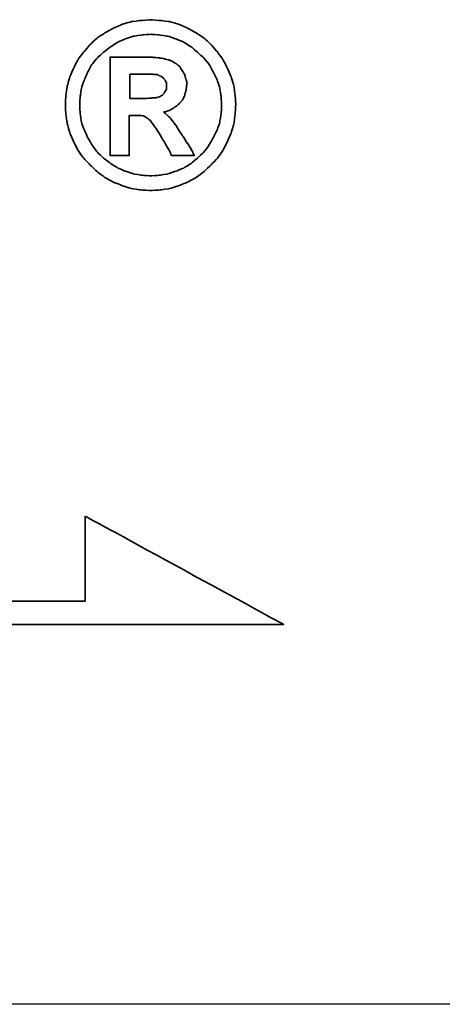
# Model space of a CAD drawing. Header units: millimetres. Extents: x -212 to 3135, y -1694 to 860.
# Tile 90 of 256: x 88.82 to 92.48, y -1387.62 to -1379.08. Entities that reach past the tile are written whole.
import ezdxf

# ---------------------------------------------------------------- set-up
doc = ezdxf.new("R2010")
doc.units = ezdxf.units.MM
doc.layers.add('2', color=7, linetype='CONTINUOUS', true_color=0xffffff)
doc.layers.add('DIM', color=4, linetype='CONTINUOUS')
doc.layers.add('layer 1', color=7, linetype='CONTINUOUS')

# ---------------------------------------------------------------- blocks, each defined once
blk = doc.blocks.new('TBI MOTION logo(完整正式版)')
at = {"layer": 'layer 1', "color": 22, "lineweight": 35}
for points, knots in [([(81.20634, 4.98624), (81.20634, 4.98624), (81.18649, 5.32862), (81.18649, 5.32862), (81.18649, 5.32862), (81.18649, 5.32862), (81.13886, 5.66206), (81.13886, 5.66206), (81.13886, 5.66206), (81.13886, 5.66206), (81.04359, 5.97764), (81.04359, 5.97764), (81.04359, 5.97764), (81.04359, 5.97764), (80.91061, 6.29124), (80.91061, 6.29124), (80.91061, 6.29124), (80.91061, 6.29124), (80.75778, 6.58697), (80.75778, 6.58697), (80.75778, 6.58697), (80.75778, 6.58697), (80.5593, 6.85294), (80.5593, 6.85294), (80.5593, 6.85294), (80.5593, 6.85294), (80.33105, 7.1189), (80.33105, 7.1189), (80.33105, 7.1189), (80.33105, 7.1189), (80.09287, 7.33921), (80.09287, 7.33921), (80.09287, 7.33921), (80.09287, 7.33921), (79.815, 7.51982), (79.815, 7.51982), (79.815, 7.51982), (79.815, 7.51982), (79.51133, 7.69051), (79.51133, 7.69051), (79.51133, 7.69051), (79.51133, 7.69051), (79.19773, 7.8235), (79.19773, 7.8235), (79.19773, 7.8235), (79.19773, 7.8235), (78.88215, 7.91877), (78.88215, 7.91877), (78.88215, 7.91877), (78.88215, 7.91877), (78.54871, 7.95846), (78.54871, 7.95846), (78.54871, 7.95846), (78.54871, 7.95846), (78.21526, 7.98625), (78.21526, 7.98625), (78.21526, 7.98625), (78.21526, 7.98625), (77.87388, 7.95846), (77.87388, 7.95846), (77.87388, 7.95846), (77.87388, 7.95846), (77.54044, 7.91877), (77.54044, 7.91877), (77.54044, 7.91877), (77.54044, 7.91877), (77.22485, 7.8235), (77.22485, 7.8235), (77.22485, 7.8235), (77.22485, 7.8235), (76.91027, 7.69051), (76.91027, 7.69051), (76.91027, 7.69051), (76.91027, 7.69051), (76.6056, 7.51982), (76.6056, 7.51982), (76.6056, 7.51982), (76.6056, 7.51982), (76.32972, 7.33921), (76.32972, 7.33921), (76.32972, 7.33921), (76.32972, 7.33921), (76.09154, 7.1189), (76.09154, 7.1189), (76.09154, 7.1189), (76.09154, 7.1189), (75.86329, 6.85294), (75.86329, 6.85294), (75.86329, 6.85294), (75.86329, 6.85294), (75.66382, 6.58697), (75.66382, 6.58697), (75.66382, 6.58697), (75.66382, 6.58697), (75.51099, 6.29124), (75.51099, 6.29124), (75.51099, 6.29124), (75.51099, 6.29124), (75.37702, 5.97764), (75.37702, 5.97764), (75.37702, 5.97764), (75.37702, 5.97764), (75.28175, 5.66206), (75.28175, 5.66206), (75.28175, 5.66206), (75.28175, 5.66206), (75.23411, 5.32862), (75.23411, 5.32862), (75.23411, 5.32862), (75.23411, 5.32862), (75.21625, 4.98624), (75.21625, 4.98624), (75.21625, 4.98624), (75.21625, 4.98624), (75.23411, 4.6528), (75.23411, 4.6528), (75.23411, 4.6528), (75.23411, 4.6528), (75.28175, 4.32035), (75.28175, 4.32035), (75.28175, 4.32035), (75.28175, 4.32035), (75.37702, 3.99583), (75.37702, 3.99583), (75.37702, 3.99583), (75.37702, 3.99583), (75.51099, 3.68224), (75.51099, 3.68224), (75.51099, 3.68224), (75.51099, 3.68224), (75.66382, 3.38749), (75.66382, 3.38749), (75.66382, 3.38749), (75.66382, 3.38749), (75.86329, 3.10963), (75.86329, 3.10963), (75.86329, 3.10963), (75.86329, 3.10963), (76.09154, 2.87145), (76.09154, 2.87145), (76.09154, 2.87145), (76.09154, 2.87145), (76.32972, 2.6432), (76.32972, 2.6432), (76.32972, 2.6432), (76.32972, 2.6432), (76.6056, 2.43381), (76.6056, 2.43381), (76.6056, 2.43381), (76.6056, 2.43381), (76.91027, 2.27205), (76.91027, 2.27205), (76.91027, 2.27205), (76.91027, 2.27205), (77.22485, 2.13906), (77.22485, 2.13906), (77.22485, 2.13906), (77.22485, 2.13906), (77.54044, 2.0438), (77.54044, 2.0438), (77.54044, 2.0438), (77.54044, 2.0438), (77.87388, 1.99616), (77.87388, 1.99616), (77.87388, 1.99616), (77.87388, 1.99616), (78.21526, 1.97631), (78.21526, 1.97631), (78.21526, 1.97631), (78.21526, 1.97631), (78.54871, 1.99616), (78.54871, 1.99616), (78.54871, 1.99616), (78.54871, 1.99616), (78.88215, 2.0438), (78.88215, 2.0438), (78.88215, 2.0438), (78.88215, 2.0438), (79.19773, 2.13906), (79.19773, 2.13906), (79.19773, 2.13906), (79.19773, 2.13906), (79.51133, 2.27205), (79.51133, 2.27205), (79.51133, 2.27205), (79.51133, 2.27205), (79.815, 2.43381), (79.815, 2.43381), (79.815, 2.43381), (79.815, 2.43381), (80.09287, 2.6432), (80.09287, 2.6432), (80.09287, 2.6432), (80.09287, 2.6432), (80.33105, 2.87145), (80.33105, 2.87145), (80.33105, 2.87145), (80.33105, 2.87145), (80.5593, 3.10963), (80.5593, 3.10963), (80.5593, 3.10963), (80.5593, 3.10963), (80.75778, 3.38749), (80.75778, 3.38749), (80.75778, 3.38749), (80.75778, 3.38749), (80.91061, 3.68224), (80.91061, 3.68224), (80.91061, 3.68224), (80.91061, 3.68224), (81.04359, 3.99583), (81.04359, 3.99583), (81.04359, 3.99583), (81.04359, 3.99583), (81.13886, 4.32035), (81.13886, 4.32035), (81.13886, 4.32035), (81.13886, 4.32035), (81.18649, 4.6528), (81.18649, 4.6528), (81.18649, 4.6528), (81.18649, 4.6528), (81.20634, 4.98624), (81.20634, 4.98624)], [0, 0, 0, 0, 0.01785714, 0.01785714, 0.01785714, 0.01785715, 0.03571429, 0.03571429, 0.03571429, 0.0357143, 0.05357143, 0.05357143, 0.05357143, 0.05357144, 0.07142857, 0.07142857, 0.07142857, 0.07142858, 0.08928571, 0.08928571, 0.08928571, 0.08928572, 0.10714286, 0.10714286, 0.10714286, 0.10714287, 0.125, 0.125, 0.125, 0.12500001, 0.14285714, 0.14285714, 0.14285714, 0.14285715, 0.16071429, 0.16071429, 0.16071429, 0.1607143, 0.17857143, 0.17857143, 0.17857143, 0.17857144, 0.19642857, 0.19642857, 0.19642857, 0.19642858, 0.21428571, 0.21428571, 0.21428571, 0.21428572, 0.23214286, 0.23214286, 0.23214286, 0.23214287, 0.25, 0.25, 0.25, 0.25000001, 0.26785714, 0.26785714, 0.26785714, 0.26785715, 0.28571429, 0.28571429, 0.28571429, 0.2857143, 0.30357143, 0.30357143, 0.30357143, 0.30357144, 0.32142857, 0.32142857, 0.32142857, 0.32142858, 0.33928571, 0.33928571, 0.33928571, 0.33928572, 0.35714286, 0.35714286, 0.35714286, 0.35714287, 0.375, 0.375, 0.375, 0.37500001, 0.39285714, 0.39285714, 0.39285714, 0.39285715, 0.41071429, 0.41071429, 0.41071429, 0.4107143, 0.42857143, 0.42857143, 0.42857143, 0.42857144, 0.44642857, 0.44642857, 0.44642857, 0.44642858, 0.46428571, 0.46428571, 0.46428571, 0.46428572, 0.48214286, 0.48214286, 0.48214286, 0.48214287, 0.5, 0.5, 0.5, 0.50000001, 0.51785714, 0.51785714, 0.51785714, 0.51785715, 0.53571429, 0.53571429, 0.53571429, 0.5357143, 0.55357143, 0.55357143, 0.55357143, 0.55357144, 0.57142857, 0.57142857, 0.57142857, 0.57142858, 0.58928571, 0.58928571, 0.58928571, 0.58928572, 0.60714286, 0.60714286, 0.60714286, 0.60714287, 0.625, 0.625, 0.625, 0.62500001, 0.64285714, 0.64285714, 0.64285714, 0.64285715, 0.66071429, 0.66071429, 0.66071429, 0.6607143, 0.67857143, 0.67857143, 0.67857143, 0.67857144, 0.69642857, 0.69642857, 0.69642857, 0.69642858, 0.71428571, 0.71428571, 0.71428571, 0.71428572, 0.73214286, 0.73214286, 0.73214286, 0.73214287, 0.75, 0.75, 0.75, 0.75000001, 0.76785714, 0.76785714, 0.76785714, 0.76785715, 0.78571429, 0.78571429, 0.78571429, 0.7857143, 0.80357143, 0.80357143, 0.80357143, 0.80357144, 0.82142857, 0.82142857, 0.82142857, 0.82142858, 0.83928571, 0.83928571, 0.83928571, 0.83928572, 0.85714286, 0.85714286, 0.85714286, 0.85714287, 0.875, 0.875, 0.875, 0.87500001, 0.89285714, 0.89285714, 0.89285714, 0.89285715, 0.91071429, 0.91071429, 0.91071429, 0.9107143, 0.92857143, 0.92857143, 0.92857143, 0.92857144, 0.94642857, 0.94642857, 0.94642857, 0.94642858, 0.96428571, 0.96428571, 0.96428571, 0.96428572, 0.98214286, 0.98214286, 0.98214286, 0.98214287, 1, 1, 1, 1]), ([(80.71014, 4.98624), (80.71014, 4.98624), (80.69129, 5.29091), (80.69129, 5.29091), (80.69129, 5.29091), (80.69129, 5.29091), (80.64464, 5.57672), (80.64464, 5.57672), (80.64464, 5.57672), (80.64464, 5.57672), (80.54937, 5.87245), (80.54937, 5.87245), (80.54937, 5.87245), (80.54937, 5.87245), (80.41639, 6.14833), (80.41639, 6.14833), (80.41639, 6.14833), (80.41639, 6.14833), (80.27349, 6.41429), (80.27349, 6.41429), (80.27349, 6.41429), (80.27349, 6.41429), (80.08295, 6.64255), (80.08295, 6.64255), (80.08295, 6.64255), (80.08295, 6.64255), (79.86264, 6.84301), (79.86264, 6.84301), (79.86264, 6.84301), (79.86264, 6.84301), (79.63439, 7.03355), (79.63439, 7.03355), (79.63439, 7.03355), (79.63439, 7.03355), (79.37835, 7.1963), (79.37835, 7.1963), (79.37835, 7.1963), (79.37835, 7.1963), (79.10246, 7.30944), (79.10246, 7.30944), (79.10246, 7.30944), (79.10246, 7.30944), (78.81665, 7.40471), (78.81665, 7.40471), (78.81665, 7.40471), (78.81665, 7.40471), (78.511, 7.45234), (78.511, 7.45234), (78.511, 7.45234), (78.511, 7.45234), (78.21526, 7.47219), (78.21526, 7.47219), (78.21526, 7.47219), (78.21526, 7.47219), (77.9106, 7.45234), (77.9106, 7.45234), (77.9106, 7.45234), (77.9106, 7.45234), (77.61685, 7.40471), (77.61685, 7.40471), (77.61685, 7.40471), (77.61685, 7.40471), (77.32012, 7.30944), (77.32012, 7.30944), (77.32012, 7.30944), (77.32012, 7.30944), (77.06309, 7.1963), (77.06309, 7.1963), (77.06309, 7.1963), (77.06309, 7.1963), (76.80606, 7.03355), (76.80606, 7.03355), (76.80606, 7.03355), (76.80606, 7.03355), (76.55797, 6.84301), (76.55797, 6.84301), (76.55797, 6.84301), (76.55797, 6.84301), (76.34063, 6.64255), (76.34063, 6.64255), (76.34063, 6.64255), (76.34063, 6.64255), (76.1491, 6.41429), (76.1491, 6.41429), (76.1491, 6.41429), (76.1491, 6.41429), (76.0062, 6.14833), (76.0062, 6.14833), (76.0062, 6.14833), (76.0062, 6.14833), (75.88314, 5.87245), (75.88314, 5.87245), (75.88314, 5.87245), (75.88314, 5.87245), (75.77794, 5.57672), (75.77794, 5.57672), (75.77794, 5.57672), (75.77794, 5.57672), (75.73924, 5.29091), (75.73924, 5.29091), (75.73924, 5.29091), (75.73924, 5.29091), (75.72039, 4.98624), (75.72039, 4.98624), (75.72039, 4.98624), (75.72039, 4.98624), (75.73924, 4.67165), (75.73924, 4.67165), (75.73924, 4.67165), (75.73924, 4.67165), (75.77794, 4.37791), (75.77794, 4.37791), (75.77794, 4.37791), (75.77794, 4.37791), (75.88314, 4.10102), (75.88314, 4.10102), (75.88314, 4.10102), (75.88314, 4.10102), (76.0062, 3.83407), (76.0062, 3.83407), (76.0062, 3.83407), (76.0062, 3.83407), (76.15902, 3.56811), (76.15902, 3.56811), (76.15902, 3.56811), (76.15902, 3.56811), (76.34063, 3.32001), (76.34063, 3.32001), (76.34063, 3.32001), (76.34063, 3.32001), (76.55797, 3.11955), (76.55797, 3.11955), (76.55797, 3.11955), (76.55797, 3.11955), (76.80606, 2.92901), (76.80606, 2.92901), (76.80606, 2.92901), (76.80606, 2.92901), (77.06309, 2.76725), (77.06309, 2.76725), (77.06309, 2.76725), (77.06309, 2.76725), (77.32012, 2.65412), (77.32012, 2.65412), (77.32012, 2.65412), (77.32012, 2.65412), (77.61685, 2.55786), (77.61685, 2.55786), (77.61685, 2.55786), (77.61685, 2.55786), (77.9106, 2.51022), (77.9106, 2.51022), (77.9106, 2.51022), (77.9106, 2.51022), (78.21526, 2.49137), (78.21526, 2.49137), (78.21526, 2.49137), (78.21526, 2.49137), (78.511, 2.51022), (78.511, 2.51022), (78.511, 2.51022), (78.511, 2.51022), (78.81665, 2.55786), (78.81665, 2.55786), (78.81665, 2.55786), (78.81665, 2.55786), (79.10246, 2.65412), (79.10246, 2.65412), (79.10246, 2.65412), (79.10246, 2.65412), (79.37835, 2.76725), (79.37835, 2.76725), (79.37835, 2.76725), (79.37835, 2.76725), (79.63439, 2.92901), (79.63439, 2.92901), (79.63439, 2.92901), (79.63439, 2.92901), (79.86264, 3.11955), (79.86264, 3.11955), (79.86264, 3.11955), (79.86264, 3.11955), (80.08295, 3.32001), (80.08295, 3.32001), (80.08295, 3.32001), (80.08295, 3.32001), (80.26356, 3.56811), (80.26356, 3.56811), (80.26356, 3.56811), (80.26356, 3.56811), (80.41639, 3.83407), (80.41639, 3.83407), (80.41639, 3.83407), (80.41639, 3.83407), (80.54937, 4.10102), (80.54937, 4.10102), (80.54937, 4.10102), (80.54937, 4.10102), (80.64464, 4.37791), (80.64464, 4.37791), (80.64464, 4.37791), (80.64464, 4.37791), (80.69129, 4.67165), (80.69129, 4.67165), (80.69129, 4.67165), (80.69129, 4.67165), (80.71014, 4.98624), (80.71014, 4.98624)], [0, 0, 0, 0, 0.01923077, 0.01923077, 0.01923077, 0.01923078, 0.03846154, 0.03846154, 0.03846154, 0.03846155, 0.05769231, 0.05769231, 0.05769231, 0.05769232, 0.07692308, 0.07692308, 0.07692308, 0.07692309, 0.09615385, 0.09615385, 0.09615385, 0.09615386, 0.11538462, 0.11538462, 0.11538462, 0.11538463, 0.13461538, 0.13461538, 0.13461538, 0.13461539, 0.15384615, 0.15384615, 0.15384615, 0.15384616, 0.17307692, 0.17307692, 0.17307692, 0.17307693, 0.19230769, 0.19230769, 0.19230769, 0.1923077, 0.21153846, 0.21153846, 0.21153846, 0.21153847, 0.23076923, 0.23076923, 0.23076923, 0.23076924, 0.25, 0.25, 0.25, 0.25000001, 0.26923077, 0.26923077, 0.26923077, 0.26923078, 0.28846154, 0.28846154, 0.28846154, 0.28846155, 0.30769231, 0.30769231, 0.30769231, 0.30769232, 0.32692308, 0.32692308, 0.32692308, 0.32692309, 0.34615385, 0.34615385, 0.34615385, 0.34615386, 0.36538462, 0.36538462, 0.36538462, 0.36538463, 0.38461538, 0.38461538, 0.38461538, 0.38461539, 0.40384615, 0.40384615, 0.40384615, 0.40384616, 0.42307692, 0.42307692, 0.42307692, 0.42307693, 0.44230769, 0.44230769, 0.44230769, 0.4423077, 0.46153846, 0.46153846, 0.46153846, 0.46153847, 0.48076923, 0.48076923, 0.48076923, 0.48076924, 0.5, 0.5, 0.5, 0.50000001, 0.51923077, 0.51923077, 0.51923077, 0.51923078, 0.53846154, 0.53846154, 0.53846154, 0.53846155, 0.55769231, 0.55769231, 0.55769231, 0.55769232, 0.57692308, 0.57692308, 0.57692308, 0.57692309, 0.59615385, 0.59615385, 0.59615385, 0.59615386, 0.61538462, 0.61538462, 0.61538462, 0.61538463, 0.63461538, 0.63461538, 0.63461538, 0.63461539, 0.65384615, 0.65384615, 0.65384615, 0.65384616, 0.67307692, 0.67307692, 0.67307692, 0.67307693, 0.69230769, 0.69230769, 0.69230769, 0.6923077, 0.71153846, 0.71153846, 0.71153846, 0.71153847, 0.73076923, 0.73076923, 0.73076923, 0.73076924, 0.75, 0.75, 0.75, 0.75000001, 0.76923077, 0.76923077, 0.76923077, 0.76923078, 0.78846154, 0.78846154, 0.78846154, 0.78846155, 0.80769231, 0.80769231, 0.80769231, 0.80769232, 0.82692308, 0.82692308, 0.82692308, 0.82692309, 0.84615385, 0.84615385, 0.84615385, 0.84615386, 0.86538462, 0.86538462, 0.86538462, 0.86538463, 0.88461538, 0.88461538, 0.88461538, 0.88461539, 0.90384615, 0.90384615, 0.90384615, 0.90384616, 0.92307692, 0.92307692, 0.92307692, 0.92307693, 0.94230769, 0.94230769, 0.94230769, 0.9423077, 0.96153846, 0.96153846, 0.96153846, 0.96153847, 0.98076923, 0.98076923, 0.98076923, 0.98076924, 1, 1, 1, 1]), ([(76.78721, 3.2823), (76.78721, 3.2823), (76.78721, 3.32001), (76.78721, 3.32001), (76.78721, 3.32001), (76.78721, 3.32001), (76.78721, 3.42422), (76.78721, 3.42422), (76.78721, 3.42422), (76.78721, 3.42422), (76.78721, 3.59689), (76.78721, 3.59689), (76.78721, 3.59689), (76.78721, 3.59689), (76.78721, 3.80529), (76.78721, 3.80529), (76.78721, 3.80529), (76.78721, 3.80529), (76.78721, 4.0524), (76.78721, 4.0524), (76.78721, 4.0524), (76.78721, 4.0524), (76.78721, 4.32035), (76.78721, 4.32035), (76.78721, 4.32035), (76.78721, 4.32035), (76.78721, 4.92868), (76.78721, 4.92868), (76.78721, 4.92868), (76.78721, 4.92868), (76.78721, 5.53801), (76.78721, 5.53801), (76.78721, 5.53801), (76.78721, 5.53801), (76.78721, 5.82482), (76.78721, 5.82482), (76.78721, 5.82482), (76.78721, 5.82482), (76.78721, 6.07291), (76.78721, 6.07291), (76.78721, 6.07291), (76.78721, 6.07291), (76.78721, 6.30017), (76.78721, 6.30017), (76.78721, 6.30017), (76.78721, 6.30017), (76.78721, 6.45399), (76.78721, 6.45399), (76.78721, 6.45399), (76.78721, 6.45399), (76.78721, 6.5572), (76.78721, 6.5572), (76.78721, 6.5572), (76.78721, 6.5572), (76.78721, 6.59689), (76.78721, 6.59689), (76.78721, 6.59689), (76.78721, 6.59689), (76.78721, 6.67232), (76.78721, 6.67232), (76.78721, 6.67232), (76.78721, 6.67232), (76.8537, 6.67232), (76.8537, 6.67232), (76.8537, 6.67232), (76.8537, 6.67232), (76.87355, 6.67232), (76.87355, 6.67232), (76.87355, 6.67232), (76.87355, 6.67232), (76.91027, 6.67232), (76.91027, 6.67232), (76.91027, 6.67232), (76.91027, 6.67232), (77.04424, 6.67232), (77.04424, 6.67232), (77.04424, 6.67232), (77.04424, 6.67232), (77.22485, 6.67232), (77.22485, 6.67232), (77.22485, 6.67232), (77.22485, 6.67232), (77.43524, 6.67232), (77.43524, 6.67232), (77.43524, 6.67232), (77.43524, 6.67232), (77.65357, 6.67232), (77.65357, 6.67232), (77.65357, 6.67232), (77.65357, 6.67232), (77.82625, 6.67232), (77.82625, 6.67232), (77.82625, 6.67232), (77.82625, 6.67232), (77.94037, 6.67232), (77.94037, 6.67232), (77.94037, 6.67232), (77.94037, 6.67232), (77.97709, 6.67232), (77.97709, 6.67232), (77.97709, 6.67232), (77.97709, 6.67232), (77.99694, 6.67232), (77.99694, 6.67232), (77.99694, 6.67232), (77.99694, 6.67232), (78.00686, 6.67232), (78.00686, 6.67232), (78.00686, 6.67232), (78.00686, 6.67232), (78.28275, 6.6624), (78.28275, 6.6624), (78.28275, 6.6624), (78.28275, 6.6624), (78.50107, 6.64255), (78.50107, 6.64255), (78.50107, 6.64255), (78.50107, 6.64255), (78.511, 6.64255), (78.511, 6.64255), (78.511, 6.64255), (78.511, 6.64255), (78.70154, 6.61476), (78.70154, 6.61476), (78.70154, 6.61476), (78.70154, 6.61476), (78.70154, 6.60483), (78.70154, 6.60483), (78.70154, 6.60483), (78.70154, 6.60483), (78.86429, 6.56713), (78.86429, 6.56713), (78.86429, 6.56713), (78.86429, 6.56713), (78.87223, 6.56713), (78.87223, 6.56713), (78.87223, 6.56713), (78.87223, 6.56713), (78.99727, 6.51056), (78.99727, 6.51056), (78.99727, 6.51056), (78.99727, 6.51056), (79.00719, 6.51056), (79.00719, 6.51056), (79.00719, 6.51056), (79.00719, 6.51056), (79.00719, 6.50162), (79.00719, 6.50162), (79.00719, 6.50162), (79.00719, 6.50162), (79.1104, 6.43415), (79.1104, 6.43415), (79.1104, 6.43415), (79.1104, 6.43415), (79.12132, 6.43415), (79.12132, 6.43415), (79.12132, 6.43415), (79.12132, 6.43415), (79.22552, 6.34781), (79.22552, 6.34781), (79.22552, 6.34781), (79.22552, 6.34781), (79.23544, 6.33888), (79.23544, 6.33888), (79.23544, 6.33888), (79.23544, 6.33888), (79.23544, 6.32895), (79.23544, 6.32895), (79.23544, 6.32895), (79.23544, 6.32895), (79.31087, 6.21483), (79.31087, 6.21483), (79.31087, 6.21483), (79.31087, 6.21483), (79.38629, 6.1007), (79.38629, 6.1007), (79.38629, 6.1007), (79.38629, 6.1007), (79.3972, 6.1007), (79.3972, 6.1007), (79.3972, 6.1007), (79.3972, 6.1007), (79.3972, 6.09078), (79.3972, 6.09078), (79.3972, 6.09078), (79.3972, 6.09078), (79.43392, 5.97764), (79.43392, 5.97764), (79.43392, 5.97764), (79.43392, 5.97764), (79.43392, 5.96772), (79.43392, 5.96772), (79.43392, 5.96772), (79.43392, 5.96772), (79.47362, 5.83474), (79.47362, 5.83474), (79.47362, 5.83474), (79.47362, 5.83474), (79.48156, 5.82482), (79.48156, 5.82482), (79.48156, 5.82482), (79.48156, 5.82482), (79.48156, 5.69977), (79.48156, 5.69977), (79.48156, 5.69977), (79.48156, 5.69977), (79.48156, 5.69183), (79.48156, 5.69183), (79.48156, 5.69183), (79.48156, 5.69183), (79.4637, 5.51915), (79.4637, 5.51915), (79.4637, 5.51915), (79.4637, 5.51915), (79.4637, 5.51122), (79.4637, 5.51122), (79.4637, 5.51122), (79.4637, 5.51122), (79.45377, 5.51122), (79.45377, 5.51122), (79.45377, 5.51122), (79.45377, 5.51122), (79.41507, 5.34847), (79.41507, 5.34847), (79.41507, 5.34847), (79.41507, 5.34847), (79.41507, 5.33854), (79.41507, 5.33854), (79.41507, 5.33854), (79.41507, 5.33854), (79.41507, 5.32862), (79.41507, 5.32862), (79.41507, 5.32862), (79.41507, 5.32862), (79.33865, 5.16785), (79.33865, 5.16785), (79.33865, 5.16785), (79.33865, 5.16785), (79.33071, 5.15693), (79.33071, 5.15693), (79.33071, 5.15693), (79.33071, 5.15693), (79.2156, 5.02495), (79.2156, 5.02495), (79.2156, 5.02495), (79.2156, 5.02495), (79.20567, 5.01502), (79.20567, 5.01502), (79.20567, 5.01502), (79.20567, 5.01502), (79.05483, 4.89991), (79.05483, 4.89991), (79.05483, 4.89991), (79.05483, 4.89991), (79.04491, 4.89197), (79.04491, 4.89197), (79.04491, 4.89197), (79.04491, 4.89197), (78.89208, 4.7967), (78.89208, 4.7967), (78.89208, 4.7967), (78.89208, 4.7967), (78.88215, 4.7967), (78.88215, 4.7967), (78.88215, 4.7967), (78.88215, 4.7967), (78.69161, 4.73913), (78.69161, 4.73913), (78.69161, 4.73913), (78.69161, 4.73913), (78.68169, 4.73913), (78.68169, 4.73913), (78.68169, 4.73913), (78.68169, 4.73913), (78.68169, 4.72921), (78.68169, 4.72921), (78.68169, 4.72921), (78.68169, 4.72921), (78.78688, 4.63394), (78.78688, 4.63394), (78.78688, 4.63394), (78.78688, 4.63394), (78.902, 4.52875), (78.902, 4.52875), (78.902, 4.52875), (78.902, 4.52875), (78.91093, 4.52081), (78.91093, 4.52081), (78.91093, 4.52081), (78.91093, 4.52081), (79.02506, 4.36798), (79.02506, 4.36798), (79.02506, 4.36798), (79.02506, 4.36798), (79.1501, 4.1953), (79.1501, 4.1953), (79.1501, 4.1953), (79.1501, 4.1953), (79.1501, 4.18736), (79.1501, 4.18736), (79.1501, 4.18736), (79.1501, 4.18736), (79.29201, 3.96705), (79.29201, 3.96705), (79.29201, 3.96705), (79.29201, 3.96705), (79.31087, 3.93828), (79.31087, 3.93828), (79.31087, 3.93828), (79.31087, 3.93828), (79.32079, 3.93828), (79.32079, 3.93828), (79.32079, 3.93828), (79.32079, 3.93828), (79.3585, 3.87178), (79.3585, 3.87178), (79.3585, 3.87178), (79.3585, 3.87178), (79.50141, 3.64353), (79.50141, 3.64353), (79.50141, 3.64353), (79.50141, 3.64353), (79.51133, 3.64353), (79.51133, 3.64353), (79.51133, 3.64353), (79.51133, 3.64353), (79.64431, 3.41528), (79.64431, 3.41528), (79.64431, 3.41528), (79.64431, 3.41528), (79.68202, 3.3478), (79.68202, 3.3478), (79.68202, 3.3478), (79.68202, 3.3478), (79.70187, 3.31009), (79.70187, 3.31009), (79.70187, 3.31009), (79.70187, 3.31009), (79.7495, 3.2049), (79.7495, 3.2049), (79.7495, 3.2049), (79.7495, 3.2049), (79.64431, 3.2049), (79.64431, 3.2049), (79.64431, 3.2049), (79.64431, 3.2049), (79.62546, 3.2049), (79.62546, 3.2049), (79.62546, 3.2049), (79.62546, 3.2049), (79.53912, 3.2049), (79.53912, 3.2049), (79.53912, 3.2049), (79.53912, 3.2049), (79.31087, 3.2049), (79.31087, 3.2049), (79.31087, 3.2049), (79.31087, 3.2049), (79.08262, 3.2049), (79.08262, 3.2049), (79.08262, 3.2049), (79.08262, 3.2049), (79.00719, 3.2049), (79.00719, 3.2049), (79.00719, 3.2049), (79.00719, 3.2049), (78.98735, 3.2049), (78.98735, 3.2049), (78.98735, 3.2049), (78.98735, 3.2049), (78.94964, 3.2049), (78.94964, 3.2049), (78.94964, 3.2049), (78.94964, 3.2049), (78.92979, 3.24459), (78.92979, 3.24459), (78.92979, 3.24459), (78.92979, 3.24459), (78.91093, 3.2823), (78.91093, 3.2823), (78.91093, 3.2823), (78.91093, 3.2823), (78.91093, 3.29223), (78.91093, 3.29223), (78.91093, 3.29223), (78.91093, 3.29223), (78.89208, 3.3478), (78.89208, 3.3478), (78.89208, 3.3478), (78.89208, 3.3478), (78.78688, 3.52048), (78.78688, 3.52048), (78.78688, 3.52048), (78.78688, 3.52048), (78.69161, 3.7001), (78.69161, 3.7001), (78.69161, 3.7001), (78.69161, 3.7001), (78.6539, 3.7388), (78.6539, 3.7388), (78.6539, 3.7388), (78.6539, 3.7388), (78.64398, 3.74873), (78.64398, 3.74873), (78.64398, 3.74873), (78.64398, 3.74873), (78.64398, 3.75766), (78.64398, 3.75766), (78.64398, 3.75766), (78.64398, 3.75766), (78.63405, 3.78644), (78.63405, 3.78644), (78.63405, 3.78644), (78.63405, 3.78644), (78.48321, 4.04347), (78.48321, 4.04347), (78.48321, 4.04347), (78.48321, 4.04347), (78.33038, 4.2618), (78.33038, 4.2618), (78.33038, 4.2618), (78.33038, 4.2618), (78.20732, 4.43447), (78.20732, 4.43447), (78.20732, 4.43447), (78.20732, 4.43447), (78.09221, 4.52081), (78.09221, 4.52081), (78.09221, 4.52081), (78.09221, 4.52081), (78.02472, 4.56845), (78.02472, 4.56845), (78.02472, 4.56845), (78.02472, 4.56845), (77.9493, 4.60616), (77.9493, 4.60616), (77.9493, 4.60616), (77.9493, 4.60616), (77.8451, 4.61608), (77.8451, 4.61608), (77.8451, 4.61608), (77.8451, 4.61608), (77.71113, 4.61608), (77.71113, 4.61608), (77.71113, 4.61608), (77.71113, 4.61608), (77.69128, 4.61608), (77.69128, 4.61608), (77.69128, 4.61608), (77.69128, 4.61608), (77.67342, 4.61608), (77.67342, 4.61608), (77.67342, 4.61608), (77.67342, 4.61608), (77.5583, 4.61608), (77.5583, 4.61608), (77.5583, 4.61608), (77.5583, 4.61608), (77.46303, 4.61608), (77.46303, 4.61608), (77.46303, 4.61608), (77.46303, 4.61608), (77.46303, 4.54761), (77.46303, 4.54761), (77.46303, 4.54761), (77.46303, 4.54761), (77.46303, 4.47318), (77.46303, 4.47318), (77.46303, 4.47318), (77.46303, 4.47318), (77.46303, 4.24294), (77.46303, 4.24294), (77.46303, 4.24294), (77.46303, 4.24294), (77.46303, 3.99583), (77.46303, 3.99583), (77.46303, 3.99583), (77.46303, 3.99583), (77.46303, 3.72888), (77.46303, 3.72888), (77.46303, 3.72888), (77.46303, 3.72888), (77.46303, 3.51055), (77.46303, 3.51055), (77.46303, 3.51055), (77.46303, 3.51055), (77.46303, 3.42422), (77.46303, 3.42422), (77.46303, 3.42422), (77.46303, 3.42422), (77.46303, 3.35773), (77.46303, 3.35773), (77.46303, 3.35773), (77.46303, 3.35773), (77.46303, 3.30017), (77.46303, 3.30017), (77.46303, 3.30017), (77.46303, 3.30017), (77.46303, 3.2823), (77.46303, 3.2823), (77.46303, 3.2823), (77.46303, 3.2823), (77.46303, 3.2049), (77.46303, 3.2049), (77.46303, 3.2049), (77.46303, 3.2049), (77.39753, 3.2049), (77.39753, 3.2049), (77.39753, 3.2049), (77.39753, 3.2049), (77.37768, 3.2049), (77.37768, 3.2049), (77.37768, 3.2049), (77.37768, 3.2049), (77.32012, 3.2049), (77.32012, 3.2049), (77.32012, 3.2049), (77.32012, 3.2049), (77.12165, 3.2049), (77.12165, 3.2049), (77.12165, 3.2049), (77.12165, 3.2049), (76.94897, 3.2049), (76.94897, 3.2049), (76.94897, 3.2049), (76.94897, 3.2049), (76.8924, 3.2049), (76.8924, 3.2049), (76.8924, 3.2049), (76.8924, 3.2049), (76.8537, 3.2049), (76.8537, 3.2049), (76.8537, 3.2049), (76.8537, 3.2049), (76.78721, 3.2049), (76.78721, 3.2049), (76.78721, 3.2049), (76.78721, 3.2049), (76.78721, 3.2823), (76.78721, 3.2823)], [0, 0, 0, 0, 0.00740741, 0.00740741, 0.00740741, 0.00740742, 0.01481481, 0.01481481, 0.01481481, 0.01481482, 0.02222222, 0.02222222, 0.02222222, 0.02222223, 0.02962963, 0.02962963, 0.02962963, 0.02962964, 0.03703704, 0.03703704, 0.03703704, 0.03703705, 0.04444444, 0.04444444, 0.04444444, 0.04444445, 0.05185185, 0.05185185, 0.05185185, 0.05185186, 0.05925926, 0.05925926, 0.05925926, 0.05925927, 0.06666667, 0.06666667, 0.06666667, 0.06666668, 0.07407407, 0.07407407, 0.07407407, 0.07407408, 0.08148148, 0.08148148, 0.08148148, 0.08148149, 0.08888889, 0.08888889, 0.08888889, 0.0888889, 0.0962963, 0.0962963, 0.0962963, 0.09629631, 0.1037037, 0.1037037, 0.1037037, 0.10370371, 0.11111111, 0.11111111, 0.11111111, 0.11111112, 0.11851852, 0.11851852, 0.11851852, 0.11851853, 0.12592593, 0.12592593, 0.12592593, 0.12592594, 0.13333333, 0.13333333, 0.13333333, 0.13333334, 0.14074074, 0.14074074, 0.14074074, 0.14074075, 0.14814815, 0.14814815, 0.14814815, 0.14814816, 0.15555556, 0.15555556, 0.15555556, 0.15555557, 0.16296296, 0.16296296, 0.16296296, 0.16296297, 0.17037037, 0.17037037, 0.17037037, 0.17037038, 0.17777778, 0.17777778, 0.17777778, 0.17777779, 0.18518519, 0.18518519, 0.18518519, 0.1851852, 0.19259259, 0.19259259, 0.19259259, 0.1925926, 0.2, 0.2, 0.2, 0.20000001, 0.20740741, 0.20740741, 0.20740741, 0.20740742, 0.21481481, 0.21481481, 0.21481481, 0.21481482, 0.22222222, 0.22222222, 0.22222222, 0.22222223, 0.22962963, 0.22962963, 0.22962963, 0.22962964, 0.23703704, 0.23703704, 0.23703704, 0.23703705, 0.24444444, 0.24444444, 0.24444444, 0.24444445, 0.25185185, 0.25185185, 0.25185185, 0.25185186, 0.25925926, 0.25925926, 0.25925926, 0.25925927, 0.26666667, 0.26666667, 0.26666667, 0.26666668, 0.27407407, 0.27407407, 0.27407407, 0.27407408, 0.28148148, 0.28148148, 0.28148148, 0.28148149, 0.28888889, 0.28888889, 0.28888889, 0.2888889, 0.2962963, 0.2962963, 0.2962963, 0.29629631, 0.3037037, 0.3037037, 0.3037037, 0.30370371, 0.31111111, 0.31111111, 0.31111111, 0.31111112, 0.31851852, 0.31851852, 0.31851852, 0.31851853, 0.32592593, 0.32592593, 0.32592593, 0.32592594, 0.33333333, 0.33333333, 0.33333333, 0.33333334, 0.34074074, 0.34074074, 0.34074074, 0.34074075, 0.34814815, 0.34814815, 0.34814815, 0.34814816, 0.35555556, 0.35555556, 0.35555556, 0.35555557, 0.36296296, 0.36296296, 0.36296296, 0.36296297, 0.37037037, 0.37037037, 0.37037037, 0.37037038, 0.37777778, 0.37777778, 0.37777778, 0.37777779, 0.38518519, 0.38518519, 0.38518519, 0.3851852, 0.39259259, 0.39259259, 0.39259259, 0.3925926, 0.4, 0.4, 0.4, 0.40000001, 0.40740741, 0.40740741, 0.40740741, 0.40740742, 0.41481481, 0.41481481, 0.41481481, 0.41481482, 0.42222222, 0.42222222, 0.42222222, 0.42222223, 0.42962963, 0.42962963, 0.42962963, 0.42962964, 0.43703704, 0.43703704, 0.43703704, 0.43703705, 0.44444444, 0.44444444, 0.44444444, 0.44444445, 0.45185185, 0.45185185, 0.45185185, 0.45185186, 0.45925926, 0.45925926, 0.45925926, 0.45925927, 0.46666667, 0.46666667, 0.46666667, 0.46666668, 0.47407407, 0.47407407, 0.47407407, 0.47407408, 0.48148148, 0.48148148, 0.48148148, 0.48148149, 0.48888889, 0.48888889, 0.48888889, 0.4888889, 0.4962963, 0.4962963, 0.4962963, 0.49629631, 0.5037037, 0.5037037, 0.5037037, 0.50370371, 0.51111111, 0.51111111, 0.51111111, 0.51111112, 0.51851852, 0.51851852, 0.51851852, 0.51851853, 0.52592593, 0.52592593, 0.52592593, 0.52592594, 0.53333333, 0.53333333, 0.53333333, 0.53333334, 0.54074074, 0.54074074, 0.54074074, 0.54074075, 0.54814815, 0.54814815, 0.54814815, 0.54814816, 0.55555556, 0.55555556, 0.55555556, 0.55555557, 0.56296296, 0.56296296, 0.56296296, 0.56296297, 0.57037037, 0.57037037, 0.57037037, 0.57037038, 0.57777778, 0.57777778, 0.57777778, 0.57777779, 0.58518519, 0.58518519, 0.58518519, 0.5851852, 0.59259259, 0.59259259, 0.59259259, 0.5925926, 0.6, 0.6, 0.6, 0.60000001, 0.60740741, 0.60740741, 0.60740741, 0.60740742, 0.61481481, 0.61481481, 0.61481481, 0.61481482, 0.62222222, 0.62222222, 0.62222222, 0.62222223, 0.62962963, 0.62962963, 0.62962963, 0.62962964, 0.63703704, 0.63703704, 0.63703704, 0.63703705, 0.64444444, 0.64444444, 0.64444444, 0.64444445, 0.65185185, 0.65185185, 0.65185185, 0.65185186, 0.65925926, 0.65925926, 0.65925926, 0.65925927, 0.66666667, 0.66666667, 0.66666667, 0.66666668, 0.67407407, 0.67407407, 0.67407407, 0.67407408, 0.68148148, 0.68148148, 0.68148148, 0.68148149, 0.68888889, 0.68888889, 0.68888889, 0.6888889, 0.6962963, 0.6962963, 0.6962963, 0.69629631, 0.7037037, 0.7037037, 0.7037037, 0.70370371, 0.71111111, 0.71111111, 0.71111111, 0.71111112, 0.71851852, 0.71851852, 0.71851852, 0.71851853, 0.72592593, 0.72592593, 0.72592593, 0.72592594, 0.73333333, 0.73333333, 0.73333333, 0.73333334, 0.74074074, 0.74074074, 0.74074074, 0.74074075, 0.74814815, 0.74814815, 0.74814815, 0.74814816, 0.75555556, 0.75555556, 0.75555556, 0.75555557, 0.76296296, 0.76296296, 0.76296296, 0.76296297, 0.77037037, 0.77037037, 0.77037037, 0.77037038, 0.77777778, 0.77777778, 0.77777778, 0.77777779, 0.78518519, 0.78518519, 0.78518519, 0.7851852, 0.79259259, 0.79259259, 0.79259259, 0.7925926, 0.8, 0.8, 0.8, 0.80000001, 0.80740741, 0.80740741, 0.80740741, 0.80740742, 0.81481481, 0.81481481, 0.81481481, 0.81481482, 0.82222222, 0.82222222, 0.82222222, 0.82222223, 0.82962963, 0.82962963, 0.82962963, 0.82962964, 0.83703704, 0.83703704, 0.83703704, 0.83703705, 0.84444444, 0.84444444, 0.84444444, 0.84444445, 0.85185185, 0.85185185, 0.85185185, 0.85185186, 0.85925926, 0.85925926, 0.85925926, 0.85925927, 0.86666667, 0.86666667, 0.86666667, 0.86666668, 0.87407407, 0.87407407, 0.87407407, 0.87407408, 0.88148148, 0.88148148, 0.88148148, 0.88148149, 0.88888889, 0.88888889, 0.88888889, 0.8888889, 0.8962963, 0.8962963, 0.8962963, 0.89629631, 0.9037037, 0.9037037, 0.9037037, 0.90370371, 0.91111111, 0.91111111, 0.91111111, 0.91111112, 0.91851852, 0.91851852, 0.91851852, 0.91851853, 0.92592593, 0.92592593, 0.92592593, 0.92592594, 0.93333333, 0.93333333, 0.93333333, 0.93333334, 0.94074074, 0.94074074, 0.94074074, 0.94074075, 0.94814815, 0.94814815, 0.94814815, 0.94814816, 0.95555556, 0.95555556, 0.95555556, 0.95555557, 0.96296296, 0.96296296, 0.96296296, 0.96296297, 0.97037037, 0.97037037, 0.97037037, 0.97037038, 0.97777778, 0.97777778, 0.97777778, 0.97777779, 0.98518519, 0.98518519, 0.98518519, 0.9851852, 0.99259259, 0.99259259, 0.99259259, 0.9925926, 1, 1, 1, 1]), ([(77.48288, 6.07291), (77.48288, 6.07291), (77.48288, 5.99551), (77.48288, 5.99551), (77.48288, 5.99551), (77.48288, 5.99551), (77.48288, 5.82482), (77.48288, 5.82482), (77.48288, 5.82482), (77.48288, 5.82482), (77.48288, 5.63328), (77.48288, 5.63328), (77.48288, 5.63328), (77.48288, 5.63328), (77.48288, 5.46358), (77.48288, 5.46358), (77.48288, 5.46358), (77.48288, 5.46358), (77.48288, 5.29091), (77.48288, 5.29091), (77.48288, 5.29091), (77.48288, 5.29091), (77.48288, 5.21449), (77.48288, 5.21449), (77.48288, 5.21449), (77.48288, 5.21449), (77.50074, 5.21449), (77.50074, 5.21449), (77.50074, 5.21449), (77.50074, 5.21449), (77.71113, 5.21449), (77.71113, 5.21449), (77.71113, 5.21449), (77.71113, 5.21449), (77.94037, 5.21449), (77.94037, 5.21449), (77.94037, 5.21449), (77.94037, 5.21449), (78.01579, 5.21449), (78.01579, 5.21449), (78.01579, 5.21449), (78.01579, 5.21449), (78.03465, 5.21449), (78.03465, 5.21449), (78.03465, 5.21449), (78.03465, 5.21449), (78.2629, 5.23335), (78.2629, 5.23335), (78.2629, 5.23335), (78.2629, 5.23335), (78.42565, 5.24327), (78.42565, 5.24327), (78.42565, 5.24327), (78.42565, 5.24327), (78.54871, 5.28098), (78.54871, 5.28098), (78.54871, 5.28098), (78.54871, 5.28098), (78.62611, 5.32862), (78.62611, 5.32862), (78.62611, 5.32862), (78.62611, 5.32862), (78.69161, 5.40503), (78.69161, 5.40503), (78.69161, 5.40503), (78.69161, 5.40503), (78.73925, 5.48145), (78.73925, 5.48145), (78.73925, 5.48145), (78.73925, 5.48145), (78.77696, 5.55885), (78.77696, 5.55885), (78.77696, 5.55885), (78.77696, 5.55885), (78.77696, 5.65214), (78.77696, 5.65214), (78.77696, 5.65214), (78.77696, 5.65214), (78.76902, 5.76726), (78.76902, 5.76726), (78.76902, 5.76726), (78.76902, 5.76726), (78.71146, 5.87245), (78.71146, 5.87245), (78.71146, 5.87245), (78.71146, 5.87245), (78.62611, 5.96772), (78.62611, 5.96772), (78.62611, 5.96772), (78.62611, 5.96772), (78.511, 6.02528), (78.511, 6.02528), (78.511, 6.02528), (78.511, 6.02528), (78.44451, 6.05306), (78.44451, 6.05306), (78.44451, 6.05306), (78.44451, 6.05306), (78.32046, 6.06299), (78.32046, 6.06299), (78.32046, 6.06299), (78.32046, 6.06299), (78.18748, 6.07291), (78.18748, 6.07291), (78.18748, 6.07291), (78.18748, 6.07291), (77.99694, 6.07291), (77.99694, 6.07291), (77.99694, 6.07291), (77.99694, 6.07291), (77.97709, 6.07291), (77.97709, 6.07291), (77.97709, 6.07291), (77.97709, 6.07291), (77.90167, 6.07291), (77.90167, 6.07291), (77.90167, 6.07291), (77.90167, 6.07291), (77.69128, 6.07291), (77.69128, 6.07291), (77.69128, 6.07291), (77.69128, 6.07291), (77.50074, 6.07291), (77.50074, 6.07291), (77.50074, 6.07291), (77.50074, 6.07291), (77.48288, 6.07291), (77.48288, 6.07291)], [0, 0, 0, 0, 0.03125, 0.03125, 0.03125, 0.03125001, 0.0625, 0.0625, 0.0625, 0.06250001, 0.09375, 0.09375, 0.09375, 0.09375001, 0.125, 0.125, 0.125, 0.12500001, 0.15625, 0.15625, 0.15625, 0.15625001, 0.1875, 0.1875, 0.1875, 0.18750001, 0.21875, 0.21875, 0.21875, 0.21875001, 0.25, 0.25, 0.25, 0.25000001, 0.28125, 0.28125, 0.28125, 0.28125001, 0.3125, 0.3125, 0.3125, 0.31250001, 0.34375, 0.34375, 0.34375, 0.34375001, 0.375, 0.375, 0.375, 0.37500001, 0.40625, 0.40625, 0.40625, 0.40625001, 0.4375, 0.4375, 0.4375, 0.43750001, 0.46875, 0.46875, 0.46875, 0.46875001, 0.5, 0.5, 0.5, 0.50000001, 0.53125, 0.53125, 0.53125, 0.53125001, 0.5625, 0.5625, 0.5625, 0.56250001, 0.59375, 0.59375, 0.59375, 0.59375001, 0.625, 0.625, 0.625, 0.62500001, 0.65625, 0.65625, 0.65625, 0.65625001, 0.6875, 0.6875, 0.6875, 0.68750001, 0.71875, 0.71875, 0.71875, 0.71875001, 0.75, 0.75, 0.75, 0.75000001, 0.78125, 0.78125, 0.78125, 0.78125001, 0.8125, 0.8125, 0.8125, 0.81250001, 0.84375, 0.84375, 0.84375, 0.84375001, 0.875, 0.875, 0.875, 0.87500001, 0.90625, 0.90625, 0.90625, 0.90625001, 0.9375, 0.9375, 0.9375, 0.93750001, 0.96875, 0.96875, 0.96875, 0.96875001, 1, 1, 1, 1]), ([(75.90875, -9.47875), (75.90875, -9.47875), (75.90875, -12.28625), (75.90875, -12.28625), (75.90875, -12.28625), (75.90875, -12.28625), (75.90875, -12.47875), (75.90875, -12.47875), (75.90875, -12.47875), (75.90875, -12.47875), (75.71625, -12.47875), (75.71625, -12.47875), (75.71625, -12.47875), (75.71625, -12.47875), (-88.32875, -12.47875), (-88.32875, -12.47875), (-88.32875, -12.47875), (-88.32875, -12.47875), (-88.32875, -13.29375), (-88.32875, -13.29375), (-88.32875, -13.29375), (-88.32875, -13.29375), (82.89125, -13.29375), (82.89125, -13.29375), (82.89125, -13.29375), (82.89125, -13.29375), (75.90875, -9.47875), (75.90875, -9.47875)], [0, 0, 0, 0, 0.14285714, 0.14285714, 0.14285714, 0.14285715, 0.28571429, 0.28571429, 0.28571429, 0.2857143, 0.42857143, 0.42857143, 0.42857143, 0.42857144, 0.57142857, 0.57142857, 0.57142857, 0.57142858, 0.71428571, 0.71428571, 0.71428571, 0.71428572, 0.85714286, 0.85714286, 0.85714286, 0.85714287, 1, 1, 1, 1])]:
    blk.add_open_spline(points, degree=3, knots=knots, dxfattribs=at)

msp = doc.modelspace()

# ---------------------------------------------------------------- linework, layer by layer
at = {"layer": '2', "linetype": 'Continuous'}
msp.add_line((481.1278, -1387.6208), (76.2219, -1387.6208), dxfattribs=at)

# ---------------------------------------------------------------- block references
at = {"layer": 'DIM', "color": 7, "xscale": 0.246592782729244, "yscale": 0.246592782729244, "zscale": 0.246592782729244}
msp.add_blockref('TBI MOTION logo(完整正式版)', (70.666, -1381.047), dxfattribs=at)

doc.saveas('drawing.dxf')
